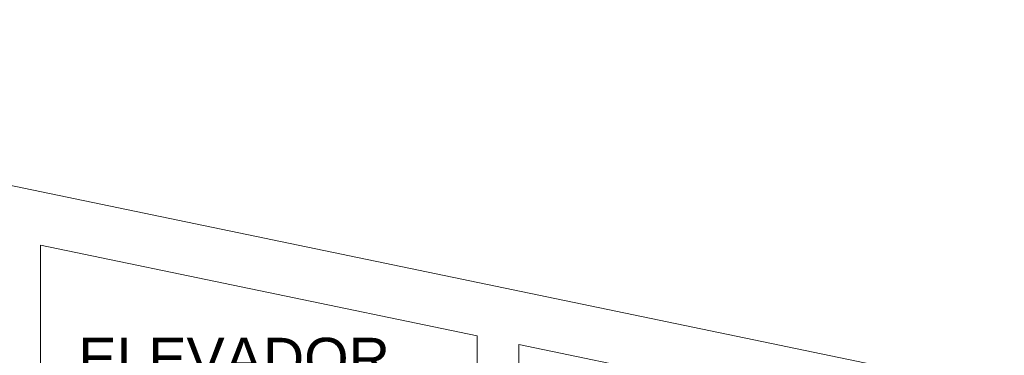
# Model space of a CAD drawing. Header units: millimetres. Extents: x 567 to 934, y -1 to 364.
# Tile 65 of 256: x 625 to 634, y 46 to 49. Entities that reach past the tile are written whole.
import ezdxf

# ---------------------------------------------------------------- set-up
doc = ezdxf.new("R2010")
doc.units = ezdxf.units.MM
doc.header["$MEASUREMENT"] = 0
doc.linetypes.add('NULL', pattern=[0])
doc.layers.add('ARQ FINA', color=8, linetype='Continuous')
doc.styles.add('Arial', font='arial.ttf')

msp = doc.modelspace()

# ---------------------------------------------------------------- linework, layer by layer
at = {"layer": 'ARQ FINA', "lineweight": 5}
for p, q in [((660.0306, 40.2582), (595.8259, 53.5847)), ((660.0306, 40.2582), (595.8259, 53.5847)), ((625.0056, 43.009), (625.0056, 47.0378)), ((625.0056, 47.0378), (629.0056, 46.2076)), ((629.0056, 46.2076), (629.0056, 43.009)), ((629.3856, 43.009), (629.3856, 46.1287)), ((629.3856, 46.1287), (636.1176, 44.7314))]:
    msp.add_line(p, q, dxfattribs=at)

# ---------------------------------------------------------------- texts
at = {"layer": 'ARQ FINA', "linetype": 'NULL', "lineweight": 5, "insert": (625.3529, 45.8097), "char_height": 0.375, "width": 5.707889, "attachment_point": 7, "line_spacing_factor": 0.9, "style": 'Arial'}
msp.add_mtext('ELEVADOR', dxfattribs=at)

doc.saveas('drawing.dxf')
